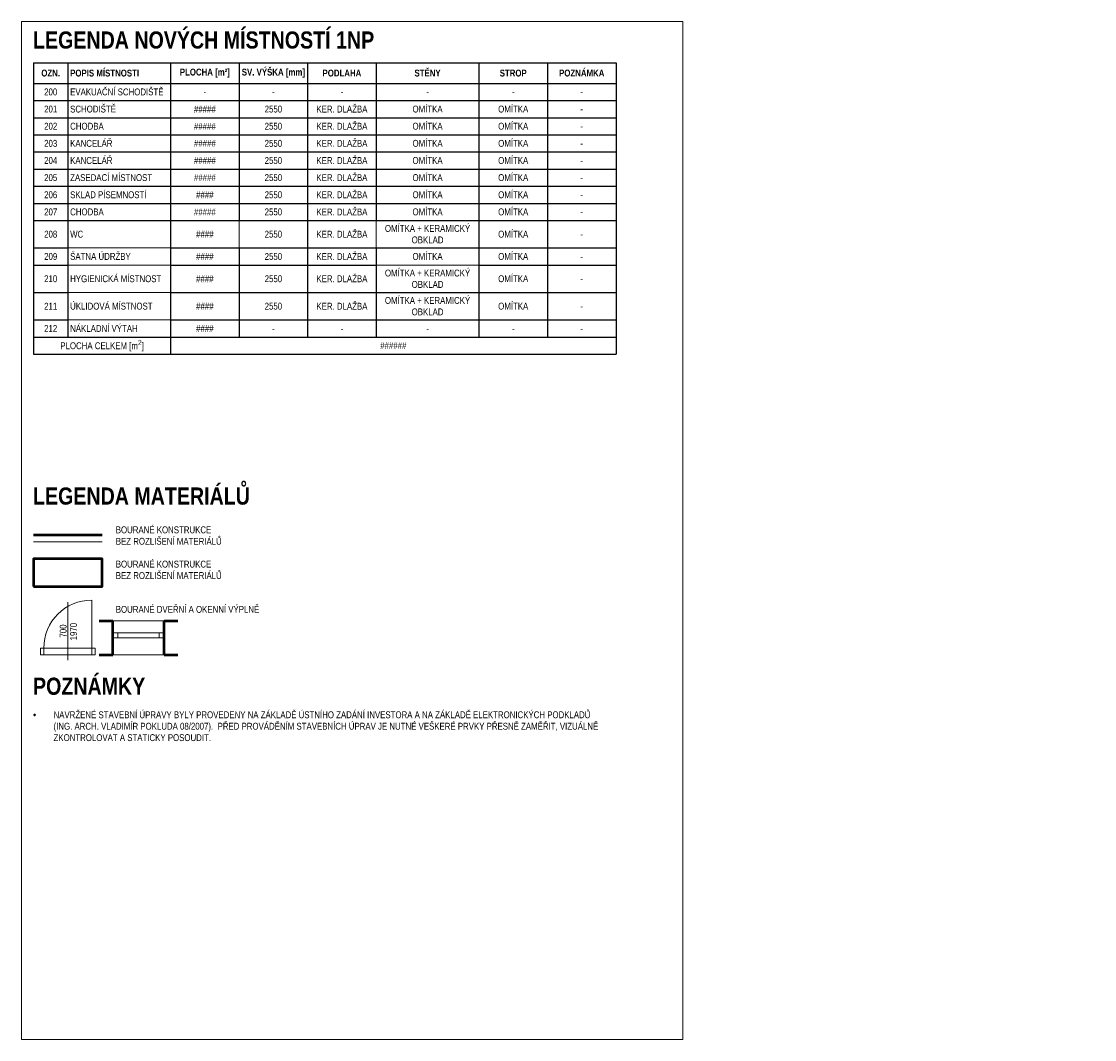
# Model space of a CAD drawing. Header units: millimetres. Extents: x 26913 to 168082, y -32666 to 98813.
# Tile 18 of 19: x 136763 to 152422, y 17214 to 32064. Entities that reach past the tile are written whole.
import ezdxf
from ezdxf.enums import TextEntityAlignment as Align

# ---------------------------------------------------------------- set-up
doc = ezdxf.new("R2010")
doc.units = ezdxf.units.MM
doc.header["$LTSCALE"] = 400
doc.layers.get('0').update_dxf_attribs({"color": 250})
for name, color, linetype, lineweight in [('B_pohled', 7, 'Continuous', 18), ('B_výplně otvorů', 7, 'Continuous', 18), ('B_řez', 7, 'Continuous', 50), ('N_legenda', 7, 'Continuous', 13), ('S_tlustá', 220, 'Continuous', 50)]:
    doc.layers.add(name, color=color, linetype=linetype, lineweight=lineweight)
doc.layers.add('X_pomocná', color=40, linetype='Continuous', lineweight=70, plot=False)
doc.styles.add('Arial CE', font='ARIALN.TTF')
doc.styles.add('AT_Nadpis 1', font='ARIALN.TTF', dxfattribs={"height": 250})
doc.styles.get("Standard").update_dxf_attribs({"font": 'ARIALN.TTF'})

# ---------------------------------------------------------------- blocks, each defined once
blk = doc.blocks.new('*T41')
at = {"layer": 'N_legenda', "color": 0, "lineweight": -2, "transparency": 16777216}
for p, q in [((0, 0), (8500, 0)), ((0, 0), (0, -4250)), ((500, 0), (500, -4000)), ((2000, 0), (2000, -4250)), ((3000, 0), (3000, -2300)), ((4000, 0), (4000, -4000)), ((5000, 0), (5000, -2300)), ((6500, 0), (6500, -4000)), ((7500, 0), (7500, -4000)), ((8500, 0), (8500, -4250)), ((0, -300), (8500, -300)), ((0, -550), (8500, -550)), ((0, -800), (8500, -800)), ((0, -1050), (8500, -1050)), ((0, -1300), (8500, -1300)), ((0, -1550), (8500, -1550)), ((0, -1800), (8500, -1800)), ((0, -2050), (8500, -2050)), ((0, -2300), (8500, -2300)), ((0, -2700), (500, -2700)), ((2000, -2700), (8500, -2700)), ((3000, -2700), (3000, -4000)), ((5000, -2700), (5000, -4000)), ((0, -2950), (500, -2950)), ((2000, -2950), (5000, -2950)), ((6500, -2950), (8500, -2950)), ((0, -3350), (500, -3350)), ((2000, -3350), (8500, -3350)), ((0, -3750), (500, -3750)), ((2000, -3750), (8500, -3750)), ((0, -4000), (8500, -4000)), ((0, -4250), (8500, -4250))]:
    blk.add_line(p, q, dxfattribs=at)
at = {"layer": 'N_legenda', "transparency": 16777216}
for p, q in [((3000, -2300), (3000, -2700)), ((5000, -2300), (5000, -2700)), ((500, -2700), (2000, -2700)), ((500, -2950), (2000, -2950)), ((5000, -2950), (6500, -2950)), ((500, -3350), (2000, -3350)), ((500, -3750), (2000, -3750))]:
    blk.add_line(p, q, dxfattribs=at)
at = {"layer": 'N_legenda', "transparency": 16777216, "char_height": 100}
for s, insert, width, attachment_point in [('\\A1;{\\fArial Narrow|b1|i0|c238|p34;SV. VÝŠKA [mm]}', (3500, -150), 995.5, 5), ('{\\fArial Narrow|b1|i0|c238|p34; POPIS MÍSTNOSTI}', (502.25, -150), 1495.5, 4), ('\\A1;{\\fArial Narrow|b1|i0|c238|p34;PLOCHA [m²]}', (2500, -150), 995.5, 5), ('{\\fArial Narrow|b1|i0|c238|p34;PODLAHA}', (4500, -150), 995.5, 5), ('{\\fArial Narrow|b1|i0|c238|p34;STĚNY}', (5750, -150), 1495.5, 5), ('{\\fArial Narrow|b1|i0|c238|p34;STROP}', (7000, -150), 995.5, 5), ('{\\fArial Narrow|b1|i0|c238|p34;POZNÁMKA}', (8000, -150), 995.5, 5), (' EVAKUAČNÍ SCHODIŠTĚ', (502.25, -425), 1495.5, 4), ('200', (250, -425), 495.5, 5), ('-', (2500, -425), 995.5, 5), ('-', (3500, -425), 995.5, 5), ('-', (4500, -425), 995.5, 5), ('-', (5750, -425), 1495.5, 5), ('-', (7000, -425), 995.5, 5), ('-', (8000, -425), 995.5, 5), ('201', (250, -675), 495.5, 5), (' SCHODIŠTĚ', (502.25, -675), 1495.5, 4), ('#####', (2500, -675), 995.5, 5), ('2550', (3500, -675), 995.5, 5), ('KER. DLAŽBA', (4500, -675), 995.5, 5), ('OMÍTKA', (5750, -675), 1495.5, 5), ('OMÍTKA', (7000, -675), 995.5, 5), ('-', (8000, -675), 995.5, 5), (' CHODBA', (502.25, -925), 1495.5, 4), ('#####', (2500, -925), 995.5, 5), ('2550', (3500, -925), 995.5, 5), ('KER. DLAŽBA', (4500, -925), 995.5, 5), ('OMÍTKA', (5750, -925), 1495.5, 5), ('OMÍTKA', (7000, -925), 995.5, 5), ('-', (8000, -925), 995.5, 5), (' KANCELÁŘ', (502.25, -1175), 1495.5, 4), ('KER. DLAŽBA', (4500, -1175), 995.5, 5), ('OMÍTKA', (5750, -1175), 1495.5, 5), ('OMÍTKA', (7000, -1175), 995.5, 5), ('#####', (2500, -1175), 995.5, 5), ('2550', (3500, -1175), 995.5, 5), ('-', (8000, -1175), 995.5, 5), (' KANCELÁŘ', (502.25, -1425), 1495.5, 4), ('#####', (2500, -1425), 995.5, 5), ('2550', (3500, -1425), 995.5, 5), ('KER. DLAŽBA', (4500, -1425), 995.5, 5), ('OMÍTKA', (5750, -1425), 1495.5, 5), ('OMÍTKA', (7000, -1425), 995.5, 5), ('-', (8000, -1425), 995.5, 5), (' ZASEDACÍ MÍSTNOST', (502.25, -1675), 1495.5, 4), ('#####', (2500, -1675), 995.5, 5), ('2550', (3500, -1675), 995.5, 5), ('KER. DLAŽBA', (4500, -1675), 995.5, 5), ('OMÍTKA', (5750, -1675), 1495.5, 5), ('OMÍTKA', (7000, -1675), 995.5, 5), ('-', (8000, -1675), 995.5, 5), (' SKLAD PÍSEMNOSTÍ', (502.25, -1925), 1495.5, 4), ('####', (2500, -1925), 995.5, 5), ('2550', (3500, -1925), 995.5, 5), ('KER. DLAŽBA', (4500, -1925), 995.5, 5), ('OMÍTKA', (5750, -1925), 1495.5, 5), ('OMÍTKA', (7000, -1925), 995.5, 5), ('-', (8000, -1925), 995.5, 5), (' CHODBA', (502.25, -2175), 1495.5, 4), ('#####', (2500, -2175), 995.5, 5), ('2550', (3500, -2175), 995.5, 5), ('KER. DLAŽBA', (4500, -2175), 995.5, 5), ('OMÍTKA', (5750, -2175), 1495.5, 5), ('OMÍTKA', (7000, -2175), 995.5, 5), ('-', (8000, -2175), 995.5, 5), ('OMÍTKA + KERAMICKÝ OBKLAD', (5750, -2500), 1495.5, 5), (' WC', (502.25, -2500), 1495.5, 4), ('####', (2500, -2500), 995.5, 5), ('2550', (3500, -2500), 995.5, 5), ('KER. DLAŽBA', (4500, -2500), 995.5, 5), ('OMÍTKA', (7000, -2500), 995.5, 5), ('-', (8000, -2500), 995.5, 5), (' ŠATNA ÚDRŽBY', (502.25, -2825), 1495.5, 4), ('####', (2500, -2825), 995.5, 5), ('2550', (3500, -2825), 995.5, 5), ('KER. DLAŽBA', (4500, -2825), 995.5, 5), ('OMÍTKA', (5750, -2825), 1495.5, 5), ('OMÍTKA', (7000, -2825), 995.5, 5), (' HYGIENICKÁ MÍSTNOST', (502.25, -3150), 1495.5, 4), ('OMÍTKA + KERAMICKÝ OBKLAD', (5750, -3150), 1495.5, 5), ('-', (8000, -2825), 995.5, 5), ('####', (2500, -3150), 995.5, 5), ('2550', (3500, -3150), 995.5, 5), ('KER. DLAŽBA', (4500, -3150), 995.5, 5), ('OMÍTKA', (7000, -3150), 995.5, 5), ('-', (8000, -3150), 995.5, 5), ('OMÍTKA + KERAMICKÝ OBKLAD', (5750, -3550), 1495.5, 5), (' ÚKLIDOVÁ MÍSTNOST', (502.25, -3550), 1495.5, 4), ('####', (2500, -3550), 995.5, 5), ('2550', (3500, -3550), 995.5, 5), ('KER. DLAŽBA', (4500, -3550), 995.5, 5), ('OMÍTKA', (7000, -3550), 995.5, 5), ('-', (8000, -3550), 995.5, 5), (' NÁKLADNÍ VÝTAH', (502.25, -3875), 1495.5, 4), ('####', (2500, -3875), 995.5, 5), ('-', (3500, -3875), 995.5, 5), ('-', (4500, -3875), 995.5, 5), ('-', (5750, -3875), 1495.5, 5), ('-', (7000, -3875), 995.5, 5), ('-', (8000, -3875), 995.5, 5), ('######', (5250, -4125), 6495.5, 5)]:
    blk.add_mtext(s, dxfattribs=dict(at, insert=insert, width=width, attachment_point=attachment_point))
at = {"layer": 'N_legenda', "transparency": 16777216, "char_height": 100, "attachment_point": 5, "style": 'Arial CE'}
for s, insert, width in [('{\\fArial Narrow|b1|i0|c238|p34;OZN.}', (250, -150), 495.5), ('202', (250, -925), 495.5), ('203', (250, -1175), 495.5), ('204', (250, -1425), 495.5), ('205', (250, -1675), 495.5), ('206', (250, -1925), 495.5), ('207', (250, -2175), 495.5), ('208', (250, -2500), 495.5), ('209', (250, -2825), 495.5), ('210', (250, -3150), 495.5), ('211', (250, -3550), 495.5), ('212', (250, -3875), 495.5), ('\\A1;PLOCHA CELKEM [m{\\H0.7x;\\S2^ ;}]', (1000, -4125), 1995.5)]:
    blk.add_mtext(s, dxfattribs=dict(at, insert=insert, width=width))
blk = doc.blocks.new('*U40')
at = {"color": 0}
for p, q in [((0, 75), (750, 75)), ((0, 75), (0, 0)), ((0, 0), (750, 0)), ((75, 75), (75, 0)), ((675, 0), (675, 75)), ((750, 0), (750, 75))]:
    blk.add_line(p, q, dxfattribs=at)
blk = doc.blocks.new('*U61')
at = {"linetype": 'ByBlock'}
for p, q in [((350, 100), (350, 800)), ((-350, 100), (-400, 100)), ((-350, 0), (-400, 0)), ((-350, 100), (-350, 0)), ((350, 0), (350, 100)), ((400, 100), (350, 100)), ((400, 0), (350, 0))]:
    blk.add_line(p, q, dxfattribs=at)
for p, q in [((0, -78), (0, 771)), ((-400, 100), (-400, 0)), ((400, 100), (400, 0))]:
    blk.add_line(p, q)
at = {"linetype": 'Continuous'}
for p, q in [((350, 100), (-350, 100)), ((350, 0), (-350, 0))]:
    blk.add_line(p, q, dxfattribs=at)
at = {"linetype": 'ByBlock'}
blk.add_arc((350, 100), 700, 90, 180, dxfattribs=at)
at = {"flags": 8}
blk.add_attdef('SIRKA', text='', height=100, rotation=90, dxfattribs=at).set_placement((13, 349), align=Align.BOTTOM_CENTER)
blk.add_attdef('VYSKA', text='', height=100, rotation=90, dxfattribs=at).set_placement((35, 340), align=Align.TOP_CENTER)

msp = doc.modelspace()

# ---------------------------------------------------------------- linework, layer by layer
at = {"layer": 'B_pohled'}
msp.add_lwpolyline([(136939, 24474), (137939, 24474)], dxfattribs=at)
at = {"layer": 'B_výplně otvorů'}
for points in [[(138845, 23324), (138095, 23324)], [(138845, 22824), (138095, 22824)]]:
    msp.add_lwpolyline(points, dxfattribs=at)
at = {"layer": 'B_řez'}
msp.add_lwpolyline([(136939, 24574), (137939, 24574)], dxfattribs=at)
msp.add_lwpolyline([(136939, 23824), (137939, 23824), (137939, 24224), (136939, 24224)], close=True, dxfattribs=at)
at = {"layer": 'S_tlustá'}
for points in [[(137895, 23324), (138095, 23324)], [(138095, 22824), (138095, 23324)], [(138845, 22824), (138845, 23324)], [(138845, 23324), (139045, 23324)], [(137895, 22824), (138095, 22824)], [(138845, 22824), (139045, 22824)]]:
    msp.add_lwpolyline(points, dxfattribs=at)
at = {"layer": 'X_pomocná', "lineweight": 18}
msp.add_lwpolyline([(136763, 17214), (146413, 17214), (146413, 32064), (136763, 32064)], close=True, dxfattribs=at)

# ---------------------------------------------------------------- block references
msp.add_blockref('*T41', (136939, 31461))
at = {"layer": 'B_výplně otvorů'}
ref = msp.add_blockref('*U61', (137438, 22824), dxfattribs=at)
ref.add_attrib('VYSKA', '1970', dxfattribs={"layer": '0', "height": 100, "rotation": 90}).set_placement((137472, 23164), align=Align.TOP_CENTER)
ref.add_attrib('SIRKA', '700', dxfattribs={"layer": '0', "height": 100, "rotation": 90}).set_placement((137451, 23173), align=Align.BOTTOM_CENTER)
msp.add_blockref('*U40', (138095, 23074), dxfattribs=at)

# ---------------------------------------------------------------- texts
at = {"layer": 'N_legenda', "char_height": 250, "attachment_point": 1, "style": 'AT_Nadpis 1'}
for s, insert in [('{\\fArial Narrow|b1|i0|c238|p34;LEGENDA NOVÝCH MÍSTNOSTÍ 1NP}', (136931, 31919)), ('{\\fArial Narrow|b1|i0|c238|p34;POZNÁMKY}', (136931, 22493))]:
    msp.add_mtext_dynamic_manual_height_columns(s, width=6033.62, gutter_width=12.5, heights=[0], dxfattribs=dict(at, insert=insert))
at = {"layer": 'N_legenda', "attachment_point": 1}
for s, width, insert, char_height in [('{\\fArial Narrow|b1|i0|c238|p34;LEGENDA MATERIÁLŮ}', 6033.62, (136931, 25267), 250), ('BOURANÉ KONSTRUKCE\\PBEZ ROZLIŠENÍ MATERIÁLŮ', 3448.77, (138139, 24699), 100), ('BOURANÉ KONSTRUKCE\\PBEZ ROZLIŠENÍ MATERIÁLŮ', 3448.77, (138139, 24199), 100), ('BOURANÉ DVEŘNÍ A OKENNÍ VÝPLNĚ', 3448.77, (138139, 23539), 100), ('\\A1;\\pi-300,l300,t300,5700;{\\fSymbol|b0|i0|c2|p18;·^I}NAVRŽENÉ STAVEBNÍ ÚPRAVY BYLY PROVEDENY NA ZÁKLADĚ ÚSTNÍHO ZADÁNÍ INVESTORA A NA ZÁKLADĚ ELEKTRONICKÝCH PODKLADŮ (ING. ARCH. VLADIMÍR POKLUDA 08/2007).  PŘED PROVÁDĚNÍM STAVEBNÍCH ÚPRAV JE NUTNÉ VEŠKERÉ PRVKY PŘESNĚ ZAMĚŘIT, VIZUÁLNĚ ZKONTROLOVAT A STATICKY POSOUDIT.', 8310.2, (136931, 22001), 100)]:
    msp.add_mtext_dynamic_manual_height_columns(s, width=width, gutter_width=12.5, heights=[0], dxfattribs=dict(at, insert=insert, char_height=char_height))

doc.saveas('drawing.dxf')
